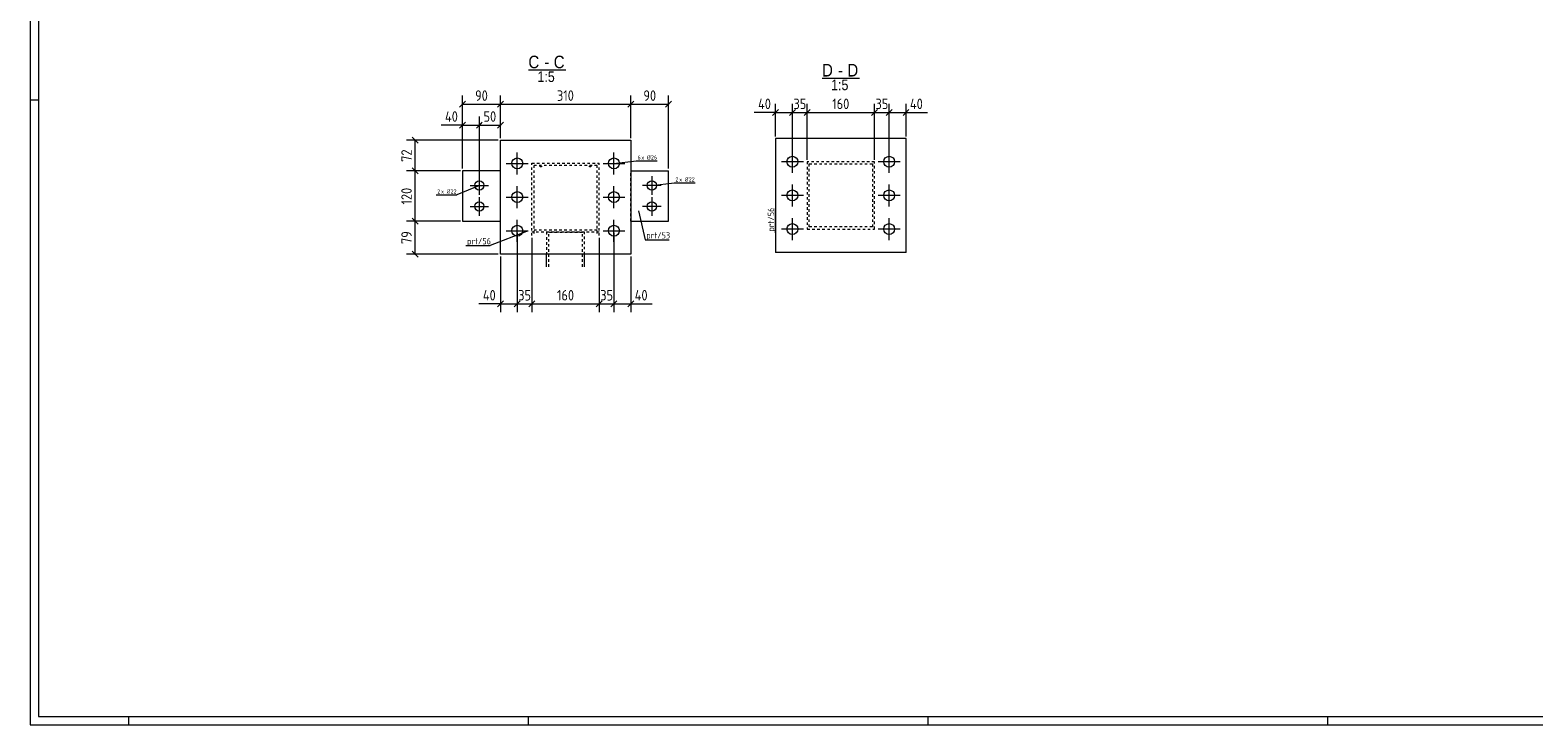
# Model space of a CAD drawing. Header units: millimetres. Extents: x 1 to 1188, y 1 to 840.
# Tile 1 of 6: x 1 to 716, y 1 to 331. Entities that reach past the tile are written whole.
import ezdxf

# ---------------------------------------------------------------- set-up
doc = ezdxf.new("R2010")
doc.units = ezdxf.units.MM
doc.header["$LTSCALE"] = 0.6
doc.linetypes.add('XKITLINE00', pattern=[0])
doc.linetypes.add('XKITLINE02', pattern=[4, 2, -2])
for name, color, linetype, lineweight in [('Bolt', 7, 'Continuous', 0), ('BoltMark', 3, 'Continuous', 0), ('DrawingSheet', 5, 'Continuous', 0), ('OtherObjectType', 1, 'Continuous', 0), ('Part', 2, 'Continuous', 0), ('PartMark', 3, 'Continuous', 0), ('Z-DIMENSIONS', 1, 'Continuous', 0)]:
    doc.layers.add(name, color=color, linetype=linetype, lineweight=lineweight)
doc.styles.add('ARIAL', font='ARIAL.TTF')
doc.styles.add('ISOCPEUR', font='ISOCPEUR.TTF')

msp = doc.modelspace()

# ---------------------------------------------------------------- linework, layer by layer
at = {"layer": 'Bolt', "color": 3, "linetype": 'XKITLINE00', "lineweight": 0}
for p, q in [((232.6, 262.73), (232.6, 273.13)), ((278.6, 262.73), (278.6, 273.13)), ((363.45, 263.51), (363.45, 273.91)), ((409.45, 263.51), (409.45, 273.91)), ((227.4, 267.93), (237.8, 267.93)), ((273.4, 267.93), (283.8, 267.93)), ((368.65, 268.71), (358.25, 268.71)), ((414.65, 268.71), (404.25, 268.71)), ((210.2, 257.47), (219, 257.47)), ((214.6, 253.07), (214.6, 261.87)), ((301, 257.47), (292.2, 257.47)), ((296.6, 261.87), (296.6, 253.07)), ((363.45, 247.51), (363.45, 257.91)), ((409.45, 247.51), (409.45, 257.91)), ((214.6, 243.07), (214.6, 251.87)), ((227.4, 251.93), (237.8, 251.93)), ((232.6, 246.73), (232.6, 257.13)), ((273.4, 251.93), (283.8, 251.93)), ((278.6, 246.73), (278.6, 257.13)), ((296.6, 251.87), (296.6, 243.07)), ((368.65, 252.71), (358.25, 252.71)), ((414.65, 252.71), (404.25, 252.71)), ((210.2, 247.47), (219, 247.47)), ((301, 247.47), (292.2, 247.47)), ((232.6, 230.73), (232.6, 241.13)), ((278.6, 230.73), (278.6, 241.13)), ((368.65, 236.71), (358.25, 236.71)), ((363.45, 231.51), (363.45, 241.91)), ((414.65, 236.71), (404.25, 236.71)), ((409.45, 231.51), (409.45, 241.91)), ((227.4, 235.93), (237.8, 235.93)), ((273.4, 235.93), (283.8, 235.93))]:
    msp.add_line(p, q, dxfattribs=at)
for centre, radius in [((232.6, 267.93), 2.6), ((278.6, 267.93), 2.6), ((363.45, 268.71), 2.6), ((409.45, 268.71), 2.6), ((214.6, 257.47), 2.2), ((296.6, 257.47), 2.2), ((232.6, 251.93), 2.6), ((278.6, 251.93), 2.6), ((363.45, 252.71), 2.6), ((409.45, 252.71), 2.6), ((214.6, 247.47), 2.2), ((296.6, 247.47), 2.2), ((232.6, 235.93), 2.6), ((278.6, 235.93), 2.6), ((363.45, 236.71), 2.6), ((409.45, 236.71), 2.6)]:
    msp.add_circle(centre, radius, dxfattribs=at)
at = {"layer": 'BoltMark', "color": 4, "linetype": 'XKITLINE00', "lineweight": 0}
for p, q in [((278.6, 267.93), (289.22, 269.17)), ((289.22, 269.17), (299.18, 269.17)), ((214.6, 257.47), (203.97, 253.03)), ((296.6, 257.47), (307.22, 258.72)), ((307.22, 258.72), (317.18, 258.72)), ((194.01, 253.03), (203.97, 253.03))]:
    msp.add_line(p, q, dxfattribs=at)
at = {"layer": 'DrawingSheet', "color": 2, "linetype": 'XKITLINE00', "lineweight": 0}
for p, q in [((1, 840), (1, 1)), ((5, 298), (1, 298)), ((1, 1), (1188, 1)), ((48, 1), (48, 5)), ((238, 1), (238, 5)), ((428, 1), (428, 5)), ((618, 1), (618, 5))]:
    msp.add_line(p, q, dxfattribs=at)
at = {"layer": 'DrawingSheet', "color": 3, "linetype": 'XKITLINE00', "lineweight": 0}
for p, q in [((5, 836), (5, 5)), ((5, 5), (1184, 5))]:
    msp.add_line(p, q, dxfattribs=at)
at = {"layer": 'OtherObjectType', "color": 6, "linetype": 'XKITLINE00', "lineweight": 0}
for p, q in [((237.93, 312.41), (255.75, 312.41)), ((377.54, 308.5), (395.36, 308.5))]:
    msp.add_line(p, q, dxfattribs=at)
at = {"layer": 'Part', "color": 2, "linetype": 'XKITLINE00', "lineweight": 0}
for p, q in [((224.6, 224.75), (224.6, 278.93)), ((224.6, 278.93), (286.6, 278.93)), ((286.6, 278.93), (286.6, 224.75)), ((417.45, 279.71), (355.45, 279.71)), ((355.45, 279.71), (355.45, 225.53)), ((417.45, 225.53), (417.45, 279.71)), ((224.6, 264.47), (206.6, 264.47)), ((206.6, 264.47), (206.6, 240.47)), ((286.6, 264.47), (304.6, 264.47)), ((304.6, 240.47), (304.6, 264.47)), ((206.6, 240.47), (224.6, 240.47)), ((286.6, 240.47), (304.6, 240.47)), ((286.6, 224.75), (224.6, 224.75)), ((246.6, 218.77), (246.6, 224.75)), ((264.6, 218.77), (264.6, 224.75)), ((417.45, 225.53), (355.45, 225.53))]:
    msp.add_line(p, q, dxfattribs=at)
at = {"layer": 'Part', "color": 7, "linetype": 'XKITLINE02', "lineweight": 0}
for p, q in [((239.6, 233.62), (239.6, 267.98)), ((239.6, 267.98), (271.6, 267.98)), ((240.6, 234.64), (240.6, 266.96)), ((270.6, 266.96), (240.6, 266.96)), ((243.59, 266.35), (243.59, 266.7)), ((244.19, 266.35), (243.59, 266.35)), ((243.59, 266.35), (243.59, 266.33)), ((244.19, 266.7), (244.19, 266.33)), ((266.99, 266.35), (266.99, 266.7)), ((267.59, 266.35), (266.99, 266.35)), ((266.99, 266.35), (266.99, 266.33)), ((267.59, 266.7), (267.59, 266.33)), ((270.6, 234.64), (270.6, 266.96)), ((271.6, 233.62), (271.6, 267.98)), ((402.45, 268.71), (370.45, 268.71)), ((370.45, 268.71), (370.45, 236.71)), ((371.45, 237.71), (371.45, 267.71)), ((371.45, 267.71), (401.45, 267.71)), ((401.45, 267.71), (401.45, 237.71)), ((402.45, 236.71), (402.45, 268.71)), ((224.6, 240.47), (224.6, 264.47)), ((286.6, 240.47), (286.6, 264.47)), ((240.6, 236.29), (270.6, 236.29)), ((370.45, 236.71), (402.45, 236.71)), ((401.45, 237.71), (371.45, 237.71)), ((271.6, 235.27), (239.6, 235.27)), ((264.6, 235.27), (246.6, 235.27)), ((246.6, 235.27), (246.6, 224.75)), ((247.6, 218.77), (247.6, 235.04)), ((263.6, 235.04), (247.6, 235.04)), ((263.6, 218.77), (263.6, 235.04)), ((264.6, 224.75), (264.6, 235.27))]:
    msp.add_line(p, q, dxfattribs=at)
at = {"layer": 'PartMark', "color": 7, "linetype": 'XKITLINE00', "lineweight": 0}
for p, q in [((290.25, 245.33), (293.36, 231.64)), ((355.35, 234.93), (355.35, 246.44)), ((208.15, 228.88), (219.67, 228.88)), ((237.05, 235.64), (219.67, 228.88)), ((293.36, 231.64), (304.87, 231.64))]:
    msp.add_line(p, q, dxfattribs=at)
at = {"layer": 'Z-DIMENSIONS', "color": 7, "linetype": 'XKITLINE00', "lineweight": 0}
for p, q in [((208.01, 297.48), (205.18, 294.65)), ((206.6, 265.47), (206.6, 300.16)), ((206.6, 296.06), (224.6, 296.06)), ((226.01, 297.48), (223.18, 294.65)), ((226.01, 297.48), (223.18, 294.65)), ((224.6, 279.93), (224.6, 300.16)), ((224.6, 279.93), (224.6, 300.16)), ((224.6, 296.06), (286.6, 296.06)), ((288.01, 297.48), (285.18, 294.65)), ((288.01, 297.48), (285.18, 294.65)), ((286.6, 279.93), (286.6, 300.16)), ((286.6, 279.93), (286.6, 300.16)), ((286.6, 296.06), (304.6, 296.06)), ((306.01, 297.48), (303.18, 294.65)), ((304.6, 265.47), (304.6, 300.16)), ((356.87, 293.57), (354.04, 290.74)), ((355.45, 280.71), (355.45, 296.25)), ((364.87, 293.57), (362.04, 290.74)), ((363.45, 269.71), (363.45, 296.25)), ((371.86, 293.57), (369.04, 290.74)), ((371.86, 293.57), (369.04, 290.74)), ((370.45, 269.71), (370.45, 296.25)), ((403.86, 293.57), (401.04, 290.74)), ((402.45, 269.71), (402.45, 296.25)), ((410.87, 293.57), (408.04, 290.74)), ((410.87, 293.57), (408.04, 290.74)), ((409.45, 269.71), (409.45, 296.25)), ((418.87, 293.57), (416.04, 290.74)), ((417.45, 280.71), (417.45, 296.25)), ((206.6, 286.13), (196.4, 286.13)), ((206.6, 286.13), (196.4, 286.13)), ((208.01, 287.54), (205.18, 284.71)), ((206.6, 265.47), (206.6, 290.23)), ((206.6, 286.13), (214.6, 286.13)), ((216.01, 287.54), (213.18, 284.71)), ((215.59, 287.12), (213.18, 284.71)), ((214.6, 258.47), (214.6, 290.23)), ((214.6, 258.47), (214.6, 290.23)), ((214.6, 286.13), (224.6, 286.13)), ((226.01, 287.54), (223.18, 284.71)), ((224.6, 279.93), (224.6, 290.23)), ((355.45, 292.15), (345.26, 292.15)), ((355.45, 292.15), (345.26, 292.15)), ((355.45, 292.15), (363.45, 292.15)), ((364.05, 292.75), (362.04, 290.74)), ((363.45, 269.71), (363.45, 292.75)), ((363.45, 292.15), (370.45, 292.15)), ((370.45, 269.71), (370.45, 292.75)), ((370.45, 292.15), (402.45, 292.15)), ((403.05, 292.75), (401.04, 290.74)), ((402.45, 269.71), (402.45, 292.75)), ((402.45, 292.15), (409.45, 292.15)), ((409.45, 269.71), (409.45, 292.75)), ((409.45, 292.15), (417.45, 292.15)), ((417.45, 292.15), (427.65, 292.15)), ((417.45, 292.15), (427.65, 292.15)), ((223.6, 278.93), (180, 278.93)), ((182.68, 280.34), (185.51, 277.51)), ((184.1, 264.47), (184.1, 278.93)), ((182.68, 265.89), (185.51, 263.06)), ((182.68, 265.89), (185.51, 263.06)), ((205.6, 264.47), (180, 264.47)), ((205.6, 264.47), (180, 264.47)), ((184.1, 240.47), (184.1, 264.47)), ((205.6, 240.47), (180, 240.47)), ((205.6, 240.47), (180, 240.47)), ((182.68, 241.89), (185.51, 239.06)), ((182.68, 241.89), (185.51, 239.06)), ((184.1, 224.75), (184.1, 240.47)), ((232.6, 234.93), (232.6, 208.76)), ((232.6, 234.93), (232.6, 197.16)), ((239.6, 232.62), (239.6, 197.16)), ((239.6, 232.62), (239.6, 208.76)), ((271.6, 232.62), (271.6, 208.76)), ((271.6, 232.62), (271.6, 197.16)), ((278.6, 234.93), (278.6, 197.16)), ((278.6, 234.93), (278.6, 208.76)), ((223.6, 224.75), (180, 224.75)), ((182.68, 226.16), (185.51, 223.33)), ((224.6, 223.75), (224.6, 197.16)), ((286.6, 223.75), (286.6, 197.16)), ((224.6, 201.16), (214.4, 201.16)), ((224.6, 201.16), (214.4, 201.16)), ((226.01, 202.58), (223.18, 199.75)), ((224.6, 201.16), (232.6, 201.16)), ((234.01, 202.58), (231.18, 199.75)), ((233.2, 201.76), (231.18, 199.75)), ((232.6, 201.76), (232.6, 197.16)), ((232.6, 201.16), (239.6, 201.16)), ((241.01, 202.58), (238.18, 199.75)), ((241.01, 202.58), (238.18, 199.75)), ((239.6, 201.76), (239.6, 197.16)), ((239.6, 201.16), (271.6, 201.16)), ((273.01, 202.58), (270.18, 199.75)), ((272.2, 201.76), (270.18, 199.75)), ((271.6, 201.76), (271.6, 197.16)), ((271.6, 201.16), (278.6, 201.16)), ((280.01, 202.58), (277.18, 199.75)), ((280.01, 202.58), (277.18, 199.75)), ((278.6, 201.76), (278.6, 197.16)), ((278.6, 201.16), (286.6, 201.16)), ((288.01, 202.58), (285.18, 199.75)), ((286.6, 201.16), (296.79, 201.16)), ((286.6, 201.16), (296.79, 201.16))]:
    msp.add_line(p, q, dxfattribs=at)
at = {"layer": 'Z-DIMENSIONS', "color": 3}
for p in [(206.6, 296.06), (224.6, 296.06), (224.6, 296.06), (286.6, 296.06), (286.6, 296.06), (304.6, 296.06), (206.6, 286.13), (214.6, 286.13), (214.6, 286.13), (224.6, 286.13), (355.45, 292.15), (363.45, 292.15), (363.45, 292.15), (370.45, 292.15), (370.45, 292.15), (402.45, 292.15), (402.45, 292.15), (409.45, 292.15), (409.45, 292.15), (417.45, 292.15), (184.1, 278.93), (184.1, 264.47), (184.1, 264.47), (184.1, 240.47), (184.1, 240.47), (184.1, 224.75), (224.6, 201.16), (232.6, 201.16), (232.6, 201.16), (239.6, 201.16), (239.6, 201.16), (271.6, 201.16), (271.6, 201.16), (278.6, 201.16), (278.6, 201.16), (286.6, 201.16)]:
    msp.add_point(p, dxfattribs=at)

# ---------------------------------------------------------------- texts
at = {"layer": 'BoltMark', "color": 4, "style": 'ISOCPEUR', "width": 0.85}
for s, p in [('6', (289.82, 269.77)), ('x Ø', (291.62, 269.77)), ('26', (296.18, 269.77)), ('2', (307.82, 259.32)), ('x Ø', (309.62, 259.32)), ('22', (314.18, 259.32)), ('2', (194.61, 253.63)), ('x Ø', (196.41, 253.63)), ('22', (200.96, 253.63))]:
    msp.add_text(s, height=2, dxfattribs=at).set_placement(p)
at = {"layer": 'OtherObjectType', "color": 6, "style": 'ARIAL', "width": 0.85}
for s, height, p in [('C', 6, (237.93, 313.16)), ('-', 6, (245.51, 313.16)), ('C', 6, (249.97, 313.16)), ('D', 6, (377.54, 309.25)), ('D', 6, (389.58, 309.25)), ('1:5', 5, (242.21, 306.66)), ('1:5', 5, (381.82, 302.75)), ('-', 6, (385.12, 309.25))]:
    msp.add_text(s, height=height, dxfattribs=at).set_placement(p)
at = {"layer": 'PartMark', "color": 3, "style": 'ISOCPEUR', "width": 0.85}
msp.add_text('prt/56', height=3, rotation=90.00021, dxfattribs=at).set_placement((354.75, 235.53))
for s, p in [('prt/56', (208.75, 229.48)), ('prt/53', (293.96, 232.24))]:
    msp.add_text(s, height=3, dxfattribs=at).set_placement(p)
at = {"layer": 'Z-DIMENSIONS', "color": 3, "style": 'ISOCPEUR', "width": 0.85}
for s, p in [('90', (212.59, 297.66)), ('310', (251.51, 297.66)), ('90', (292.59, 297.66)), ('40', (347.13, 293.75)), ('35', (363.94, 293.75)), ('160', (382.37, 293.75)), ('35', (402.94, 293.75)), ('40', (419.33, 293.75)), ('40', (198.28, 287.73)), ('50', (216.59, 287.73)), ('40', (216.27, 202.76)), ('35', (233.09, 202.76)), ('160', (251.51, 202.76)), ('35', (272.09, 202.76)), ('40', (288.47, 202.76))]:
    msp.add_text(s, height=5, dxfattribs=at).set_placement(p)
for s, p in [('72', (182.5, 268.69)), ('120', (182.5, 248.39)), ('79', (182.5, 229.6))]:
    msp.add_text(s, height=5, rotation=90.00021, dxfattribs=at).set_placement(p)

doc.saveas('drawing.dxf')
